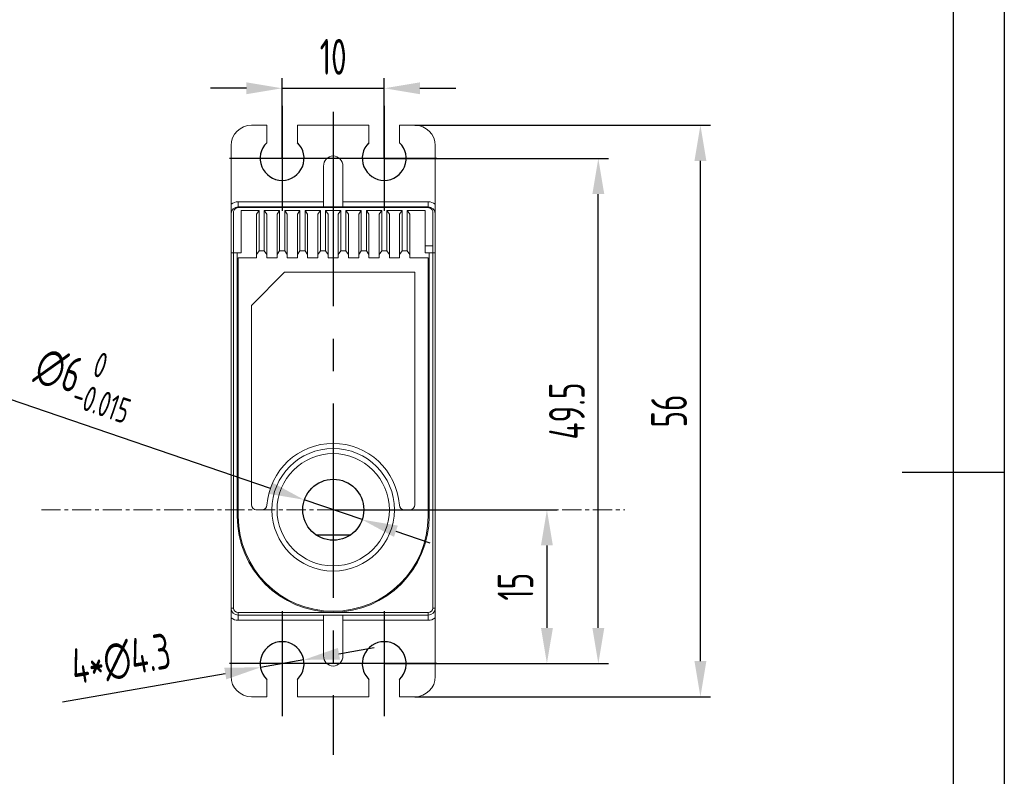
# Model space of a CAD drawing. Header units: inches. Extents: x -26 to 272, y -5 to 205.
# Tile 4 of 5: x 176 to 272, y 70 to 144. Entities that reach past the tile are written whole.
import ezdxf

# ---------------------------------------------------------------- set-up
doc = ezdxf.new("R2010")
doc.units = ezdxf.units.IN
doc.header["$MEASUREMENT"] = 0
doc.header["$PDMODE"] = 3
doc.header["$PDSIZE"] = 0.3125
doc.linetypes.add('CENTER', pattern=[0.6, 0.375, -0.075, 0.075, -0.075])
doc.linetypes.add('CENTER2', pattern=[28.575, 19.05, -3.175, 3.175, -3.175])
doc.layers.get('0').update_dxf_attribs({"linetype": 'CONTINUOUS'})
doc.layers.get('Defpoints').update_dxf_attribs({"linetype": 'CONTINUOUS'})
for name, color, linetype in [('1轮廓实线层', 7, 'CONTINUOUS'), ('2细线层', 4, 'CONTINUOUS'), ('3中心线层', 1, 'CENTER2'), ('7标注层', 4, 'CONTINUOUS'), ('图框层', 7, 'CONTINUOUS')]:
    doc.layers.add(name, color=color, linetype=linetype)
doc.styles.add('PC_TEXTSTYLE', font='ISOCP.SHX', dxfattribs={"width": 0.707, "bigfont": 'GBCBIG.SHX'})
doc.dimstyles.new('GB_DIAMETER', dxfattribs={"dimtxt": 3.5, "dimasz": 3.5, "dimexe": 1, "dimexo": 0, "dimgap": 1.5, "dimtad": 1, "dimjust": 4, "dimdsep": 46, "dimtxsty": 'PC_TEXTSTYLE', "dimcen": 0, "dimclrd": 256, "dimclrt": 3, "dimadec": 0, "dimazin": 2, "dimtp": 0.1, "dimtm": 0.1, "dimtfac": 0.71, "dimtdec": 3, "dimtmove": 0, "dimatfit": 2, "dimfxl": 1, "dimtfill": 1, "dimarcsym": 0})
doc.dimstyles.new('GB_LINEAR', dxfattribs={"dimtxt": 3.5, "dimasz": 3.5, "dimexe": 1, "dimexo": 0, "dimgap": 1.5, "dimtad": 1, "dimdsep": 46, "dimtxsty": 'PC_TEXTSTYLE', "dimcen": 0, "dimclrd": 256, "dimclrt": 3, "dimadec": 0, "dimazin": 2, "dimtp": 0.1, "dimtm": 0.1, "dimtfac": 0.71, "dimtdec": 3, "dimtmove": 0, "dimatfit": 3, "dimfxl": 1, "dimtfill": 1, "dimarcsym": 0})

# ---------------------------------------------------------------- blocks, each defined once
blk = doc.blocks.new('*D11')
at = {"layer": '7标注层', "color": 0, "lineweight": -2}
for p, q in [((201.278, 130.769), (201.278, 138.641)), ((211.278, 130.769), (211.278, 138.641))]:
    blk.add_line(p, q, dxfattribs=at)
at = {"layer": '7标注层', "lineweight": -2}
for p, q in [((197.778, 137.641), (194.278, 137.641)), ((201.278, 137.641), (211.278, 137.641)), ((214.778, 137.641), (218.278, 137.641))]:
    blk.add_line(p, q, dxfattribs=at)
at = {"layer": '7标注层'}
for points in [[(197.778, 137.058), (197.778, 138.225), (201.278, 137.641)], [(214.778, 138.225), (214.778, 137.058), (211.278, 137.641)]]:
    blk.add_solid(points, dxfattribs=at)
at = {"layer": 'Defpoints', "color": 0}
for p in [(211.278, 137.641), (201.278, 130.769), (211.278, 130.769)]:
    blk.add_point(p, dxfattribs=at)
at = {"layer": '7标注层', "color": 3, "insert": (206.278, 140.718), "char_height": 3.5, "attachment_point": 5, "style": 'PC_TEXTSTYLE', "bg_fill": 3, "box_fill_scale": 1.25, "bg_fill_color": 257, "bg_fill_transparency": 0}
blk.add_mtext('10', dxfattribs=at)
blk = doc.blocks.new('*D14')
at = {"layer": '7标注层', "color": 0, "lineweight": -2}
for p, q in [((211.278, 130.769), (233.242, 130.769)), ((211.278, 81.269), (233.242, 81.269))]:
    blk.add_line(p, q, dxfattribs=at)
at = {"layer": '7标注层', "lineweight": -2}
blk.add_line((232.242, 84.769), (232.242, 127.269), dxfattribs=at)
at = {"layer": '7标注层'}
for points in [[(232.826, 127.269), (231.659, 127.269), (232.242, 130.769)], [(231.659, 84.769), (232.826, 84.769), (232.242, 81.269)]]:
    blk.add_solid(points, dxfattribs=at)
at = {"layer": 'Defpoints', "color": 0}
for p in [(211.278, 130.769), (232.242, 130.769), (211.278, 81.269)]:
    blk.add_point(p, dxfattribs=at)
at = {"layer": '7标注层', "color": 3, "insert": (229.166, 106.019), "char_height": 3.5, "attachment_point": 5, "rotation": 90, "style": 'PC_TEXTSTYLE', "bg_fill": 3, "box_fill_scale": 1.25, "bg_fill_color": 257, "bg_fill_transparency": 0}
blk.add_mtext('49.5', dxfattribs=at)
blk = doc.blocks.new('*D15')
at = {"layer": '7标注层', "color": 0, "lineweight": -2}
for p, q in [((214.278, 134.019), (243.242, 134.019)), ((214.278, 78.019), (243.242, 78.019))]:
    blk.add_line(p, q, dxfattribs=at)
at = {"layer": '7标注层', "lineweight": -2}
blk.add_line((242.242, 81.519), (242.242, 130.519), dxfattribs=at)
at = {"layer": '7标注层'}
for points in [[(242.826, 130.519), (241.659, 130.519), (242.242, 134.019)], [(241.659, 81.519), (242.826, 81.519), (242.242, 78.019)]]:
    blk.add_solid(points, dxfattribs=at)
at = {"layer": 'Defpoints', "color": 0}
for p in [(214.278, 134.019), (242.242, 134.019), (214.278, 78.019)]:
    blk.add_point(p, dxfattribs=at)
at = {"layer": '7标注层', "color": 3, "insert": (239.167, 106.019), "char_height": 3.5, "attachment_point": 5, "rotation": 90, "style": 'PC_TEXTSTYLE', "bg_fill": 3, "box_fill_scale": 1.25, "bg_fill_color": 257, "bg_fill_transparency": 0}
blk.add_mtext('56', dxfattribs=at)
blk = doc.blocks.new('*D16')
at = {"layer": '7标注层', "lineweight": -2}
for p, q in [((174.561, 107.229), (200.123, 98.46)), ((209.108, 95.377), (203.433, 97.324)), ((212.419, 94.241), (215.73, 93.105))]:
    blk.add_line(p, q, dxfattribs=at)
at = {"layer": '7标注层'}
for points in [[(199.933, 97.908), (200.312, 99.011), (203.433, 97.324)], [(212.608, 94.793), (212.23, 93.689), (209.108, 95.377)]]:
    blk.add_solid(points, dxfattribs=at)
at = {"layer": 'Defpoints', "color": 0}
for p in [(203.433, 97.324), (209.108, 95.377)]:
    blk.add_point(p, dxfattribs=at)
at = {"layer": '7标注层', "color": 3, "insert": (182.107, 109.161), "char_height": 3.5, "attachment_point": 5, "rotation": 341.06476, "style": 'PC_TEXTSTYLE', "bg_fill": 3, "box_fill_scale": 1.25, "bg_fill_color": 257, "bg_fill_transparency": 0}
blk.add_mtext('{\\A1;∅6{}{\\H0.71x;\\C2;\\S 0^ -0.015;}}', dxfattribs=at)
blk = doc.blocks.new('ZwmFrameMain_A4^_^无分区图框^_^landscape')
at = {"layer": '1轮廓实线层'}
for p, q in [((267, 200), (267, 0)), ((272, 100), (262, 100))]:
    blk.add_line(p, q, dxfattribs=at)
at = {"layer": '2细线层'}
blk.add_line((272, 205), (272, -5), dxfattribs=at)
blk = doc.blocks.new('*D51')
at = {"layer": '7标注层', "lineweight": -2}
for p, q in [((206.844, 82.235), (210.293, 82.834)), ((203.396, 81.637), (199.159, 80.901)), ((179.773, 77.534), (195.711, 80.302))]:
    blk.add_line(p, q, dxfattribs=at)
at = {"layer": '7标注层'}
for points in [[(206.744, 82.81), (206.944, 81.661), (203.396, 81.637)], [(195.811, 79.727), (195.611, 80.877), (199.159, 80.901)]]:
    blk.add_solid(points, dxfattribs=at)
at = {"layer": 'Defpoints', "color": 0}
for p in [(203.396, 81.637), (199.159, 80.901)]:
    blk.add_point(p, dxfattribs=at)
at = {"layer": '7标注层', "color": 3, "insert": (185.479, 81.646), "char_height": 3.5, "attachment_point": 5, "rotation": 9.85163, "style": 'PC_TEXTSTYLE', "bg_fill": 3, "box_fill_scale": 1.25, "bg_fill_color": 257, "bg_fill_transparency": 0}
blk.add_mtext('4*∅4.3', dxfattribs=at)
blk = doc.blocks.new('*D74')
at = {"layer": '7标注层', "color": 0, "lineweight": -2}
for p, q in [((206.29, 96.344), (228.209, 96.344)), ((211.278, 81.269), (228.209, 81.269))]:
    blk.add_line(p, q, dxfattribs=at)
at = {"layer": '7标注层', "lineweight": -2}
blk.add_line((227.209, 92.844), (227.209, 84.769), dxfattribs=at)
at = {"layer": '7标注层'}
for points in [[(227.793, 92.844), (226.626, 92.844), (227.209, 96.344)], [(226.626, 84.769), (227.793, 84.769), (227.209, 81.269)]]:
    blk.add_solid(points, dxfattribs=at)
at = {"layer": 'Defpoints', "color": 0}
for p in [(206.29, 96.344), (211.278, 81.269), (227.209, 81.269)]:
    blk.add_point(p, dxfattribs=at)
at = {"layer": '7标注层', "color": 3, "insert": (224.134, 88.806), "char_height": 3.5, "attachment_point": 5, "rotation": 90, "style": 'PC_TEXTSTYLE', "bg_fill": 3, "box_fill_scale": 1.25, "bg_fill_color": 257, "bg_fill_transparency": 0}
blk.add_mtext('15', dxfattribs=at)

msp = doc.modelspace()

# ---------------------------------------------------------------- linework, layer by layer
at = {"color": 7, "lineweight": 0}
for p, q in [((198.278, 134.019), (199.778, 134.019)), ((199.778, 134.019), (199.778, 132.309)), ((202.778, 134.019), (202.778, 132.309)), ((202.778, 134.019), (209.778, 134.019)), ((209.778, 134.019), (209.778, 132.309)), ((212.778, 134.019), (212.778, 132.309)), ((212.778, 134.019), (214.278, 134.019)), ((196.278, 132.019), (196.278, 80.019)), ((216.278, 132.019), (216.278, 80.019)), ((205.328, 126.019), (205.328, 130.019)), ((207.228, 130.019), (207.228, 126.019)), ((196.978, 126.519), (196.978, 125.947)), ((196.978, 126.519), (205.328, 126.519)), ((207.228, 126.519), (215.578, 126.519)), ((215.578, 126.519), (215.578, 125.947)), ((196.528, 86.719), (196.528, 125.497)), ((196.978, 126.019), (215.578, 126.019)), ((196.978, 125.947), (215.578, 125.947)), ((197.278, 125.676), (197.278, 121.509)), ((199.028, 125.676), (197.278, 125.676)), ((199.028, 125.676), (198.778, 125.322)), ((199.028, 125.676), (199.028, 121.719)), ((199.528, 121.719), (199.528, 125.676)), ((199.778, 125.322), (199.528, 125.676)), ((201.028, 125.676), (199.528, 125.676)), ((201.028, 125.676), (200.778, 125.322)), ((201.028, 125.676), (201.028, 121.719)), ((201.528, 121.719), (201.528, 125.676)), ((201.778, 125.322), (201.528, 125.676)), ((203.028, 125.676), (201.528, 125.676)), ((203.028, 125.676), (202.778, 125.322)), ((203.028, 125.676), (203.028, 121.719)), ((203.528, 121.719), (203.528, 125.676)), ((203.778, 125.322), (203.528, 125.676)), ((205.028, 125.676), (203.528, 125.676)), ((205.028, 125.676), (204.778, 125.322)), ((205.028, 125.676), (205.028, 121.719)), ((205.528, 121.719), (205.528, 125.676)), ((205.778, 125.322), (205.528, 125.676)), ((207.028, 125.676), (205.528, 125.676)), ((207.028, 125.676), (206.778, 125.322)), ((207.028, 125.676), (207.028, 121.719)), ((207.528, 121.719), (207.528, 125.676)), ((207.778, 125.322), (207.528, 125.676)), ((209.028, 125.676), (207.528, 125.676)), ((209.028, 125.676), (208.778, 125.322)), ((209.028, 125.676), (209.028, 121.719)), ((209.528, 121.719), (209.528, 125.676)), ((209.778, 125.322), (209.528, 125.676)), ((211.028, 125.676), (209.528, 125.676)), ((211.028, 125.676), (210.778, 125.322)), ((211.028, 125.676), (211.028, 121.719)), ((211.528, 121.719), (211.528, 125.676)), ((211.778, 125.322), (211.528, 125.676)), ((213.028, 125.676), (211.528, 125.676)), ((213.028, 125.676), (212.778, 125.322)), ((213.028, 125.676), (213.028, 121.719)), ((213.528, 121.719), (213.528, 125.676)), ((213.778, 125.322), (213.528, 125.676)), ((215.278, 125.676), (213.528, 125.676)), ((215.278, 125.676), (215.278, 121.509)), ((216.028, 125.497), (216.028, 86.719)), ((198.778, 125.322), (198.778, 121.019)), ((199.778, 125.322), (199.778, 121.019)), ((200.778, 125.322), (200.778, 121.019)), ((201.778, 125.322), (201.778, 121.019)), ((202.778, 125.322), (202.778, 121.019)), ((203.778, 125.322), (203.778, 121.019)), ((204.778, 125.322), (204.778, 121.019)), ((205.778, 125.322), (205.778, 121.019)), ((206.778, 125.322), (206.778, 121.019)), ((207.778, 125.322), (207.778, 121.019)), ((208.778, 125.322), (208.778, 121.019)), ((209.778, 125.322), (209.778, 121.019)), ((210.778, 125.322), (210.778, 121.019)), ((211.778, 125.322), (211.778, 121.019)), ((212.778, 125.322), (212.778, 121.019)), ((213.778, 125.322), (213.778, 121.019)), ((196.278, 121.506), (196.528, 121.509)), ((196.528, 121.509), (197.278, 121.509)), ((196.878, 95.704), (196.878, 121.509)), ((198.778, 121.369), (199.028, 121.719)), ((199.528, 121.719), (199.028, 121.719)), ((199.778, 121.369), (199.528, 121.719)), ((200.778, 121.369), (201.028, 121.719)), ((201.528, 121.719), (201.028, 121.719)), ((201.778, 121.369), (201.528, 121.719)), ((202.778, 121.369), (203.028, 121.719)), ((203.528, 121.719), (203.028, 121.719)), ((203.778, 121.369), (203.528, 121.719)), ((204.778, 121.369), (205.028, 121.719)), ((205.528, 121.719), (205.028, 121.719)), ((205.778, 121.369), (205.528, 121.719)), ((206.778, 121.369), (207.028, 121.719)), ((207.528, 121.719), (207.028, 121.719)), ((207.778, 121.369), (207.528, 121.719)), ((208.778, 121.369), (209.028, 121.719)), ((209.528, 121.719), (209.028, 121.719)), ((209.778, 121.369), (209.528, 121.719)), ((210.778, 121.369), (211.028, 121.719)), ((211.528, 121.719), (211.028, 121.719)), ((211.778, 121.369), (211.528, 121.719)), ((212.778, 121.369), (213.028, 121.719)), ((213.528, 121.719), (213.028, 121.719)), ((213.778, 121.369), (213.528, 121.719)), ((215.278, 122.216), (216.028, 122.216)), ((215.278, 121.509), (216.278, 121.509)), ((215.678, 121.509), (215.678, 95.704)), ((196.978, 121.019), (196.978, 95.704)), ((198.778, 121.019), (196.978, 121.019)), ((200.778, 121.019), (199.778, 121.019)), ((202.778, 121.019), (201.778, 121.019)), ((204.778, 121.019), (203.778, 121.019)), ((206.778, 121.019), (205.778, 121.019)), ((208.778, 121.019), (207.778, 121.019)), ((210.778, 121.019), (209.778, 121.019)), ((212.778, 121.019), (211.778, 121.019)), ((215.578, 121.019), (213.778, 121.019)), ((215.578, 95.704), (215.578, 121.019)), ((198.278, 116.367), (201.524, 119.614)), ((214.278, 119.614), (201.524, 119.614)), ((214.278, 119.614), (214.278, 96.844)), ((198.278, 96.844), (198.278, 116.367)), ((196.878, 95.704), (196.978, 95.704)), ((198.778, 96.344), (199.295, 96.344)), ((213.26, 96.344), (213.778, 96.344)), ((215.678, 95.704), (215.578, 95.704)), ((196.278, 86.719), (196.528, 86.719)), ((215.578, 86.269), (196.978, 86.269)), ((196.978, 86.269), (196.978, 85.519)), ((215.578, 86.019), (196.978, 86.019)), ((205.328, 86.019), (205.328, 82.019)), ((207.228, 82.019), (207.228, 86.019)), ((215.578, 86.269), (215.578, 85.519)), ((216.278, 86.719), (216.028, 86.719)), ((205.328, 85.519), (196.978, 85.519)), ((215.578, 85.519), (207.228, 85.519)), ((199.778, 78.019), (199.778, 79.728)), ((202.778, 78.019), (202.778, 79.728)), ((209.778, 78.019), (209.778, 79.728)), ((212.778, 78.019), (212.778, 79.728)), ((199.778, 78.019), (198.278, 78.019)), ((209.778, 78.019), (202.778, 78.019)), ((214.278, 78.019), (212.778, 78.019))]:
    msp.add_line(p, q, dxfattribs=at)
at = {"color": 1, "linetype": 'CENTER', "lineweight": 0, "ltscale": 5}
msp.add_line((177.715, 96.344), (234.84, 96.344), dxfattribs=at)
at = {"color": 7, "lineweight": 25}
msp.add_line((207.929, 93.85), (204.644, 93.85), dxfattribs=at)
at = {"color": 7, "lineweight": 0}
for radius in [6, 5.5]:
    msp.add_circle((206.278, 96.344), radius, dxfattribs=at)
for centre, radius, start, end in [((198.278, 132.019), 2, 90, 180), ((214.278, 132.019), 2, 0, 90), ((206.328, 130.019), 1, 92.86606, 180), ((206.228, 130.019), 1, 0, 87.13394), ((196.978, 125.319), 1.2, 90, 125.68533), ((215.578, 125.319), 1.2, 54.31467, 90), ((196.978, 125.319), 0.7, 90, 180), ((215.578, 125.319), 0.7, 0, 90), ((206.278, 96.344), 6.5, 4.09605, 175.90395), ((198.778, 96.844), 0.5, 180, 270), ((199.295, 96.844), 0.5, 270, 355.90395), ((213.26, 96.844), 0.5, 184.09605, 270), ((213.778, 96.844), 0.5, 270, 0), ((206.278, 95.704), 9.4, 180, 0), ((206.278, 95.704), 9.3, 180, 0), ((196.978, 86.719), 0.7, 180, 270), ((196.978, 86.719), 0.45, 180, 270), ((215.578, 86.719), 0.45, 270, 0), ((215.578, 86.719), 0.7, 270, 0), ((196.978, 86.719), 1.2, 234.31467, 270), ((215.578, 86.719), 1.2, 270, 305.68533), ((206.328, 82.019), 1, 180, 267.13394), ((206.228, 82.019), 1, 272.86606, 0), ((198.278, 80.019), 2, 180, 270), ((214.278, 80.019), 2, 270, 0)]:
    msp.add_arc(centre, radius, start, end, dxfattribs=at)
msp.add_arc((201.278, 81.269), 2.15, 314.24072, 225.75928)
for points, start_tangent, end_tangent in [([(196.528, 125.497), (196.546, 125.624), (196.598, 125.739), (196.677, 125.832), (196.773, 125.898), (196.874, 125.935), (196.978, 125.947)], (0.000555, 1), (0.999998, -0.001807)), ([(215.578, 125.947), (215.681, 125.935), (215.782, 125.898), (215.878, 125.832), (215.957, 125.739), (216.009, 125.624), (216.028, 125.497)], (0.999997, 0.00229), (0.000091, -1))]:
    msp.add_spline(points, degree=3, dxfattribs=dict(at, start_tangent=start_tangent, end_tangent=end_tangent))
at = {"layer": '3中心线层'}
msp.add_line((206.278, 135.329), (206.278, 72.329), dxfattribs=at)

# ---------------------------------------------------------------- next in the draw order: dimensions: what is measured, and where the dimension line sits
at = {"layer": '7标注层'}
dim = msp.add_linear_dim(base=(211.278, 137.641), p1=(201.278, 130.769), p2=(211.278, 130.769), dimstyle='GB_LINEAR', override={"dimscale": 1, "dimgap": 1.5, "dimtad": 1, "dimjust": 0, "dimdec": 2, "dimlfac": 1, "dimse1": 0, "dimse2": 0, "dimsd1": 0, "dimsd2": 0, "dimclrd": 256, "dimclre": 0, "dimtofl": 1, "dimtvp": 0.1}, dxfattribs=at)
dim.commit()
dim.dimension.update_dxf_attribs({"geometry": '*D11', "text_midpoint": (206.278, 140.718)})

# ---------------------------------------------------------------- next in the draw order: linework, layer by layer
msp.add_arc((201.278, 130.769), 2.15, 134.24072, 45.75928)
at = {"layer": '3中心线层'}
for p, q in [((201.278, 135.919), (201.278, 125.619)), ((206.428, 130.769), (196.128, 130.769))]:
    msp.add_line(p, q, dxfattribs=at)

# ---------------------------------------------------------------- next in the draw order: dimensions: what is measured, and where the dimension line sits
at = {"layer": '7标注层'}
dim = msp.add_linear_dim(base=(232.242, 130.769), p1=(211.278, 81.269), p2=(211.278, 130.769), angle=90, dimstyle='GB_LINEAR', override={"dimscale": 1, "dimgap": 1.5, "dimtad": 1, "dimjust": 0, "dimdec": 2, "dimlfac": 1, "dimse1": 0, "dimse2": 0, "dimsd1": 0, "dimsd2": 0, "dimclrd": 256, "dimclre": 0, "dimtofl": 1, "dimtvp": 0.1}, dxfattribs=at)
dim.commit()
dim.dimension.update_dxf_attribs({"geometry": '*D14', "text_midpoint": (229.166, 106.019)})

# ---------------------------------------------------------------- next in the draw order: linework, layer by layer
for centre, start, end in [((211.278, 130.769), 134.24072, 45.75928), ((211.278, 81.269), 314.24072, 225.75928)]:
    msp.add_arc(centre, 2.15, start, end)
at = {"layer": '3中心线层'}
msp.add_line((211.278, 135.919), (211.278, 125.619), dxfattribs=at)

# ---------------------------------------------------------------- next in the draw order: dimensions: what is measured, and where the dimension line sits
at = {"layer": '7标注层'}
dim = msp.add_linear_dim(base=(242.242, 134.019), p1=(214.278, 78.019), p2=(214.278, 134.019), angle=90, dimstyle='GB_LINEAR', override={"dimscale": 1, "dimgap": 1.5, "dimtad": 1, "dimjust": 0, "dimdec": 2, "dimlfac": 1, "dimse1": 0, "dimse2": 0, "dimsd1": 0, "dimsd2": 0, "dimclrd": 256, "dimclre": 0, "dimtofl": 1, "dimtvp": 0.1}, dxfattribs=at)
dim.commit()
dim.dimension.update_dxf_attribs({"geometry": '*D15', "text_midpoint": (239.167, 106.019)})

# ---------------------------------------------------------------- next in the draw order: linework, layer by layer
at = {"layer": '3中心线层'}
msp.add_line((216.428, 130.769), (206.128, 130.769), dxfattribs=at)

# ---------------------------------------------------------------- next in the draw order: dimensions: what is measured, and where the dimension line sits
at = {"layer": '7标注层'}
dim = msp.add_diameter_dim_2p(p1=(209.108, 95.377), p2=(203.433, 97.324), text='{\\A1;<>{}{\\H0.71x;\\C2;\\S 0^ -0.015;}}', dimstyle='GB_DIAMETER', override={"dimscale": 1, "dimgap": 1.5, "dimtad": 1, "dimjust": 4, "dimtih": 0, "dimtoh": 0, "dimdec": 2, "dimlfac": 1, "dimpost": '', "dimcen": 0, "dimse1": 0, "dimse2": 0, "dimsd1": 0, "dimsd2": 0, "dimtol": 0, "dimlim": 0, "dimtp": 0, "dimtm": 0.015, "dimtdec": 3, "dimtix": 0, "dimtofl": 1, "dimatfit": 0, "dimtvp": 0.1}, dxfattribs=at)
dim.commit()
dim.dimension.update_dxf_attribs({"geometry": '*D16', "text_midpoint": (180.719, 105.116), "dimtype": 163})

# ---------------------------------------------------------------- next in the draw order: linework, layer by layer
msp.add_circle((206.29, 96.344), 2.988)

# ---------------------------------------------------------------- next in the draw order: block references
at = {"layer": '图框层'}
msp.add_blockref('ZwmFrameMain_A4^_^无分区图框^_^landscape', (0, 0), dxfattribs=at)

# ---------------------------------------------------------------- next in the draw order: dimensions: what is measured, and where the dimension line sits
at = {"layer": '7标注层'}
dim = msp.add_diameter_dim_2p(p1=(203.396, 81.637), p2=(199.159, 80.901), text='4*<>', dimstyle='GB_DIAMETER', override={"dimscale": 1, "dimgap": 1.5, "dimtad": 1, "dimjust": 4, "dimtih": 0, "dimtoh": 0, "dimdec": 2, "dimlfac": 1, "dimpost": '', "dimcen": 0, "dimse1": 0, "dimse2": 0, "dimsd1": 0, "dimsd2": 0, "dimtix": 0, "dimtofl": 1, "dimatfit": 0, "dimtvp": 0.1}, dxfattribs=at)
dim.commit()
dim.dimension.update_dxf_attribs({"geometry": '*D51', "text_midpoint": (186.005, 78.617), "dimtype": 163})

# ---------------------------------------------------------------- next in the draw order: linework, layer by layer
at = {"layer": '3中心线层'}
msp.add_line((201.278, 86.419), (201.278, 76.119), dxfattribs=at)

# ---------------------------------------------------------------- next in the draw order: dimensions: what is measured, and where the dimension line sits
at = {"layer": '7标注层'}
dim = msp.add_linear_dim(base=(227.209, 81.269), p1=(206.29, 96.344), p2=(211.278, 81.269), angle=90, text='15', dimstyle='GB_LINEAR', override={"dimscale": 1, "dimgap": 1.5, "dimtad": 1, "dimjust": 0, "dimdec": 2, "dimlfac": 1, "dimpost": '<>', "dimse1": 0, "dimse2": 0, "dimsd1": 0, "dimsd2": 0, "dimclrd": 256, "dimclre": 0, "dimtofl": 1, "dimtvp": 0.1}, dxfattribs=at)
dim.commit()
dim.dimension.update_dxf_attribs({"geometry": '*D74', "text_midpoint": (224.134, 88.806)})

# ---------------------------------------------------------------- next in the draw order: linework, layer by layer
at = {"layer": '3中心线层'}
for p, q in [((211.278, 86.419), (211.278, 76.119)), ((206.428, 81.269), (196.128, 81.269)), ((216.428, 81.269), (206.128, 81.269))]:
    msp.add_line(p, q, dxfattribs=at)

doc.saveas('drawing.dxf')
